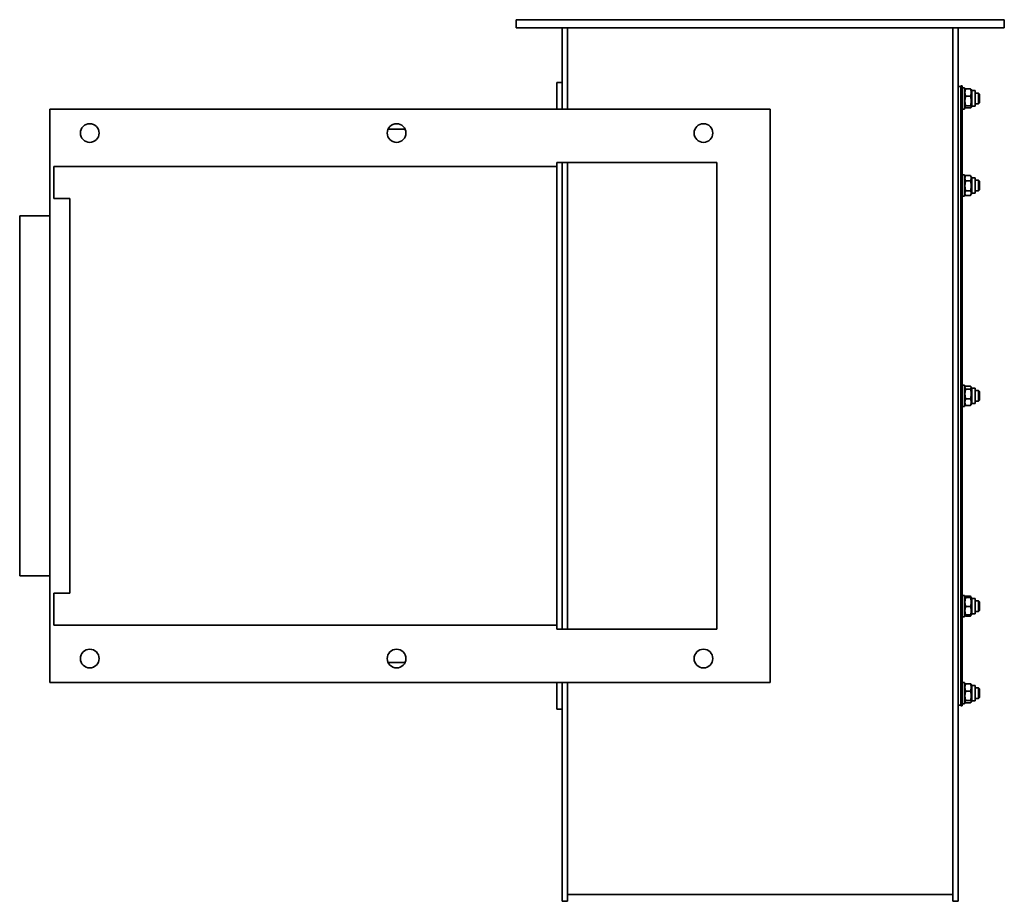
# Model space of a CAD drawing. Header units: millimetres. Extents: x 471 to 1209, y 264 to 924.
import ezdxf

# ---------------------------------------------------------------- set-up
doc = ezdxf.new("R2010")
doc.units = ezdxf.units.MM
doc.header["$LTSCALE"] = 4
doc.layers.add('Krawędzie widoczne(ISO)', color=7, linetype='Continuous', lineweight=35, true_color=0x262659)

msp = doc.modelspace()

# ---------------------------------------------------------------- linework, layer by layer
at = {"layer": 'Krawędzie widoczne(ISO)'}
for p, q in [((843, 924.5), (849, 924.5)), ((843, 918.5), (843, 924.5)), ((1203, 924.5), (849, 924.5)), ((1203, 924.5), (1209, 924.5)), ((1209, 918.5), (1209, 924.5)), ((849, 918.5), (843, 918.5)), ((849, 918.5), (1203, 918.5)), ((877.5, 857.5), (877.5, 918.5)), ((881.5, 857.5), (881.5, 918.5)), ((1170.5, 672.6), (1170.5, 918.5)), ((1174.5, 672.6), (1174.5, 918.5)), ((1209, 918.5), (1203, 918.5)), ((873.5, 857.5), (873.5, 877.5)), ((877.5, 877.5), (873.5, 877.5)), ((1174.5, 874.5), (1176.5, 874.5)), ((1176.5, 875), (1176.5, 410)), ((1176.5, 875), (1177.5, 875)), ((1177.5, 875), (1177.5, 410)), ((1177.5, 873.5), (1179.1, 873.5)), ((1179.1, 873.5), (1179.1, 857.5)), ((1179.1, 871.3), (1179.6, 872.16)), ((1180.08, 872.67), (1183.62, 872.67)), ((1184.6, 871.3), (1184.1, 872.16)), ((1184.6, 871.3), (1184.6, 859.7)), ((1184.6, 871.3), (1187.1, 871.3)), ((1187.1, 871.3), (1187.1, 859.7)), ((1180.08, 867.16), (1183.62, 867.16)), ((1187.1, 869.5), (1189.73, 869.5)), ((1189.73, 861.5), (1189.73, 869.5)), ((1190.5, 868.73), (1189.73, 869.5)), ((1190.5, 868.73), (1190.5, 862.27)), ((493.5, 857.5), (1033.5, 857.5)), ((493.5, 857.5), (493.5, 427.5)), ((1033.5, 857.5), (1033.5, 427.5)), ((1177.5, 857.5), (1179.1, 857.5)), ((1179.1, 859.7), (1179.6, 858.83)), ((1180.08, 859.99), (1183.62, 859.99)), ((1180.08, 858.33), (1183.62, 858.33)), ((1184.6, 859.7), (1184.1, 858.83)), ((1184.6, 859.7), (1187.1, 859.7)), ((1187.1, 861.5), (1189.73, 861.5)), ((1190.5, 862.27), (1189.73, 861.5)), ((747.18, 842.5), (759.82, 842.5)), ((496.5, 790.5), (496.5, 814.5)), ((496.5, 814.5), (873.5, 814.5)), ((873.5, 817.5), (993.5, 817.5)), ((873.5, 817.5), (873.5, 814.5)), ((873.5, 470.5), (873.5, 814.5)), ((877.5, 672.6), (877.5, 817.5)), ((881.5, 672.6), (881.5, 817.5)), ((993.5, 817.5), (993.5, 467.5)), ((1177.5, 808.18), (1179.1, 808.18)), ((1179.1, 808.18), (1179.1, 792.18)), ((1179.1, 805.98), (1179.99, 807.53)), ((1180.08, 807.68), (1183.62, 807.68)), ((1184.6, 805.98), (1183.71, 807.53)), ((1184.6, 805.98), (1184.6, 794.38)), ((1184.6, 805.98), (1187.1, 805.98)), ((1187.1, 805.98), (1187.1, 794.38)), ((1180.08, 803.68), (1183.62, 803.68)), ((1187.1, 804.18), (1189.73, 804.18)), ((1189.73, 796.18), (1189.73, 804.18)), ((1190.5, 803.42), (1189.73, 804.18)), ((1190.5, 803.42), (1190.5, 796.95)), ((508.5, 790.5), (496.5, 790.5)), ((508.5, 494.5), (508.5, 790.5)), ((1177.5, 792.18), (1179.1, 792.18)), ((1179.1, 794.38), (1179.99, 792.84)), ((1180.08, 796.18), (1183.62, 796.18)), ((1180.08, 792.68), (1183.62, 792.68)), ((1184.6, 794.38), (1183.71, 792.84)), ((1184.6, 794.38), (1187.1, 794.38)), ((1187.1, 796.18), (1189.73, 796.18)), ((1190.5, 796.95), (1189.73, 796.18)), ((471, 777.5), (471, 507.5)), ((493.5, 777.5), (471, 777.5)), ((877.5, 672.6), (877.5, 467.5)), ((881.5, 672.6), (881.5, 467.5)), ((1170.5, 672.6), (1170.5, 383.02)), ((1174.5, 672.6), (1174.5, 383.02)), ((1177.5, 650.5), (1179.1, 650.5)), ((1179.1, 650.5), (1179.1, 634.5)), ((1180.08, 649.82), (1183.62, 649.82)), ((1179.1, 648.3), (1179.68, 649.3)), ((1180.08, 647.6), (1183.62, 647.6)), ((1184.6, 648.3), (1184.02, 649.3)), ((1184.6, 648.3), (1184.6, 636.7)), ((1184.6, 648.3), (1187.1, 648.3)), ((1187.1, 648.3), (1187.1, 636.7)), ((1187.1, 646.5), (1189.73, 646.5)), ((1189.73, 638.5), (1189.73, 646.5)), ((1190.5, 645.73), (1189.73, 646.5)), ((1190.5, 645.73), (1190.5, 639.27)), ((1179.1, 636.7), (1179.68, 635.69)), ((1180.08, 640.28), (1183.62, 640.28)), ((1180.08, 635.18), (1183.62, 635.18)), ((1184.6, 636.7), (1184.02, 635.69)), ((1184.6, 636.7), (1187.1, 636.7)), ((1187.1, 638.5), (1189.73, 638.5)), ((1190.5, 639.27), (1189.73, 638.5)), ((1177.5, 634.5), (1179.1, 634.5)), ((493.5, 507.5), (471, 507.5)), ((496.5, 494.5), (508.5, 494.5)), ((496.5, 470.5), (496.5, 494.5)), ((1177.5, 492.81), (1179.1, 492.81)), ((1179.1, 492.81), (1179.1, 476.81)), ((1179.1, 490.61), (1179.51, 491.32)), ((1179.51, 491.32), (1179.99, 492.16)), ((1180.08, 492.31), (1183.62, 492.31)), ((1180.08, 491.45), (1183.62, 491.45)), ((1180.08, 491.16), (1183.62, 491.16)), ((1184.19, 491.32), (1183.71, 492.16)), ((1184.6, 490.61), (1184.19, 491.32)), ((1184.6, 490.61), (1184.6, 479.01)), ((1184.6, 490.61), (1187.1, 490.61)), ((1187.1, 490.61), (1187.1, 479.01)), ((1187.1, 488.81), (1189.73, 488.81)), ((1189.73, 480.81), (1189.73, 488.81)), ((1190.5, 488.05), (1189.73, 488.81)), ((1190.5, 488.05), (1190.5, 481.58)), ((1180.08, 484.53), (1183.62, 484.53)), ((1187.1, 480.81), (1189.73, 480.81)), ((1190.5, 481.58), (1189.73, 480.81)), ((1177.5, 476.81), (1179.1, 476.81)), ((1179.1, 479.01), (1179.51, 478.31)), ((1179.51, 478.31), (1179.99, 477.47)), ((1180.08, 478.17), (1183.62, 478.17)), ((1180.08, 477.31), (1183.62, 477.31)), ((1184.19, 478.31), (1183.71, 477.47)), ((1184.6, 479.01), (1184.19, 478.31)), ((1184.6, 479.01), (1187.1, 479.01)), ((873.5, 470.5), (496.5, 470.5)), ((873.5, 467.5), (873.5, 470.5)), ((873.5, 467.5), (993.5, 467.5)), ((747.18, 442.5), (759.82, 442.5)), ((1033.5, 427.5), (493.5, 427.5)), ((873.5, 407.5), (873.5, 427.5)), ((877.5, 427.5), (877.5, 383.02)), ((881.5, 427.5), (881.5, 383.02)), ((1177.5, 427.5), (1179.1, 427.5)), ((1179.1, 427.5), (1179.1, 411.5)), ((1179.1, 425.3), (1179.6, 426.16)), ((1180.08, 426.67), (1183.62, 426.67)), ((1180.08, 421.16), (1183.62, 421.16)), ((1184.6, 425.3), (1184.1, 426.16)), ((1184.6, 425.3), (1184.6, 413.7)), ((1184.6, 425.3), (1187.1, 425.3)), ((1187.1, 425.3), (1187.1, 413.7)), ((1187.1, 423.5), (1189.73, 423.5)), ((1189.73, 415.5), (1189.73, 423.5)), ((1190.5, 422.73), (1189.73, 423.5)), ((1190.5, 422.73), (1190.5, 416.27)), ((1179.1, 413.7), (1179.6, 412.83)), ((1180.08, 413.99), (1183.62, 413.99)), ((1184.6, 413.7), (1184.1, 412.83)), ((1184.6, 413.7), (1187.1, 413.7)), ((1187.1, 415.5), (1189.73, 415.5)), ((1190.5, 416.27), (1189.73, 415.5)), ((877.5, 407.5), (873.5, 407.5)), ((1174.5, 410.5), (1176.5, 410.5)), ((1176.5, 410), (1177.5, 410)), ((1177.5, 411.5), (1179.1, 411.5)), ((1180.08, 412.33), (1183.62, 412.33)), ((877.5, 383.02), (877.5, 263.58)), ((881.5, 383.02), (881.5, 263.58)), ((1170.5, 383.02), (1170.5, 263.58)), ((1174.5, 383.02), (1174.5, 263.58)), ((881.5, 268.5), (1170.5, 268.5)), ((877.5, 263.58), (877.5, 263.5)), ((877.5, 263.5), (881.5, 263.5)), ((881.5, 263.58), (881.5, 263.5)), ((1170.5, 263.58), (1170.5, 263.5)), ((1170.5, 263.5), (1174.5, 263.5)), ((1174.5, 263.58), (1174.5, 263.5))]:
    msp.add_line(p, q, dxfattribs=at)
for centre in [(523.5, 839.5), (753.5, 839.5), (983.5, 839.5), (523.5, 445.5), (753.5, 445.5), (983.5, 445.5)]:
    msp.add_circle(centre, 7, dxfattribs=at)
for points, weights in [([(1180.08, 872.67), (1179, 869.91), (1180.08, 867.16)], [1, 1.15470053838, 1]), ([(1179.6, 872.16), (1179.74, 872.4), (1180.08, 872.67)], [1.06380802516, 1.04498522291, 1]), ([(1183.62, 872.67), (1183.96, 872.4), (1184.1, 872.16)], [1, 1.04498522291, 1.06380802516]), ([(1183.62, 867.16), (1184.7, 869.91), (1183.62, 872.67)], [1, 1.15470053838, 1]), ([(1180.08, 867.16), (1179, 863.58), (1180.08, 859.99)], [1, 1.15470053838, 1]), ([(1183.62, 859.99), (1184.7, 863.58), (1183.62, 867.16)], [1, 1.15470053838, 1]), ([(1180.08, 859.99), (1179, 859.16), (1180.08, 858.33)], [1, 1.15470053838, 1]), ([(1183.62, 858.33), (1184.7, 859.16), (1183.62, 859.99)], [1, 1.15470053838, 1]), ([(1180.08, 807.68), (1179, 805.68), (1180.08, 803.68)], [1, 1.15470053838, 1]), ([(1179.99, 807.53), (1180.04, 807.61), (1180.08, 807.68)], [1.01139832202, 1.00592617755, 1]), ([(1183.62, 807.68), (1183.66, 807.61), (1183.71, 807.53)], [1, 1.00592617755, 1.01139832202]), ([(1183.62, 803.68), (1184.7, 805.68), (1183.62, 807.68)], [1, 1.15470053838, 1]), ([(1180.08, 803.68), (1179, 799.93), (1180.08, 796.18)], [1, 1.15470053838, 1]), ([(1183.62, 796.18), (1184.7, 799.93), (1183.62, 803.68)], [1, 1.15470053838, 1]), ([(1180.08, 796.18), (1179, 794.43), (1180.08, 792.68)], [1, 1.15470053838, 1]), ([(1183.62, 792.68), (1184.7, 794.43), (1183.62, 796.18)], [1, 1.15470053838, 1]), ([(1180.08, 649.82), (1179, 648.71), (1180.08, 647.6)], [1, 1.15470053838, 1]), ([(1183.62, 647.6), (1184.7, 648.71), (1183.62, 649.82)], [1, 1.15470053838, 1]), ([(1180.08, 647.6), (1179, 643.94), (1180.08, 640.28)], [1, 1.15470053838, 1]), ([(1183.62, 640.28), (1184.7, 643.94), (1183.62, 647.6)], [1, 1.15470053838, 1]), ([(1180.08, 640.28), (1179, 637.73), (1180.08, 635.18)], [1, 1.15470053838, 1]), ([(1180.08, 635.18), (1179.82, 635.45), (1179.68, 635.69)], [1, 1.03367704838, 1.05269165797]), ([(1183.62, 635.18), (1184.7, 637.73), (1183.62, 640.28)], [1, 1.15470053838, 1]), ([(1184.02, 635.69), (1183.88, 635.45), (1183.62, 635.18)], [1.05269165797, 1.03367704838, 1]), ([(1180.08, 491.45), (1179, 491.31), (1180.08, 491.16)], [1, 1.15470053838, 1]), ([(1180.08, 491.16), (1179, 487.84), (1180.08, 484.53)], [1, 1.15470053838, 1]), ([(1180.08, 492.31), (1179.82, 491.83), (1179.68, 491.39)], [1, 1.03367704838, 1.05269165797]), ([(1179.99, 492.16), (1180.04, 492.24), (1180.08, 492.31)], [1.01139832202, 1.00592617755, 1]), ([(1183.62, 492.31), (1183.66, 492.24), (1183.71, 492.16)], [1, 1.00592617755, 1.01139832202]), ([(1184.02, 491.39), (1183.88, 491.83), (1183.62, 492.31)], [1.05269165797, 1.03367704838, 1]), ([(1183.62, 491.16), (1184.7, 491.31), (1183.62, 491.45)], [1, 1.15470053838, 1]), ([(1183.62, 484.53), (1184.7, 487.84), (1183.62, 491.16)], [1, 1.15470053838, 1]), ([(1180.08, 484.53), (1179, 481.35), (1180.08, 478.17)], [1, 1.15470053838, 1]), ([(1183.62, 478.17), (1184.7, 481.35), (1183.62, 484.53)], [1, 1.15470053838, 1]), ([(1180.08, 478.17), (1179.54, 478.25), (1179.51, 478.31)], [1, 1.07179254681, 1.07695093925]), ([(1179.64, 478.25), (1179.78, 477.81), (1180.08, 477.31)], [1.0586772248, 1.03934546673, 1]), ([(1184.19, 478.31), (1184.16, 478.25), (1183.62, 478.17)], [1.07695093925, 1.07179254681, 1]), ([(1183.62, 477.31), (1183.92, 477.81), (1184.06, 478.25)], [1, 1.03934546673, 1.0586772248]), ([(1180.08, 426.67), (1179, 423.91), (1180.08, 421.16)], [1, 1.15470053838, 1]), ([(1180.08, 421.16), (1179, 417.58), (1180.08, 413.99)], [1, 1.15470053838, 1]), ([(1179.6, 426.16), (1179.74, 426.4), (1180.08, 426.67)], [1.06380802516, 1.04498522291, 1]), ([(1183.62, 426.67), (1183.96, 426.4), (1184.1, 426.16)], [1, 1.04498522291, 1.06380802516]), ([(1183.62, 421.16), (1184.7, 423.91), (1183.62, 426.67)], [1, 1.15470053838, 1]), ([(1183.62, 413.99), (1184.7, 417.58), (1183.62, 421.16)], [1, 1.15470053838, 1]), ([(1180.08, 413.99), (1179, 413.16), (1180.08, 412.33)], [1, 1.15470053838, 1]), ([(1183.62, 412.33), (1184.7, 413.16), (1183.62, 413.99)], [1, 1.15470053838, 1])]:
    msp.add_rational_spline(points, weights, degree=2, dxfattribs=at)

doc.saveas('drawing.dxf')
